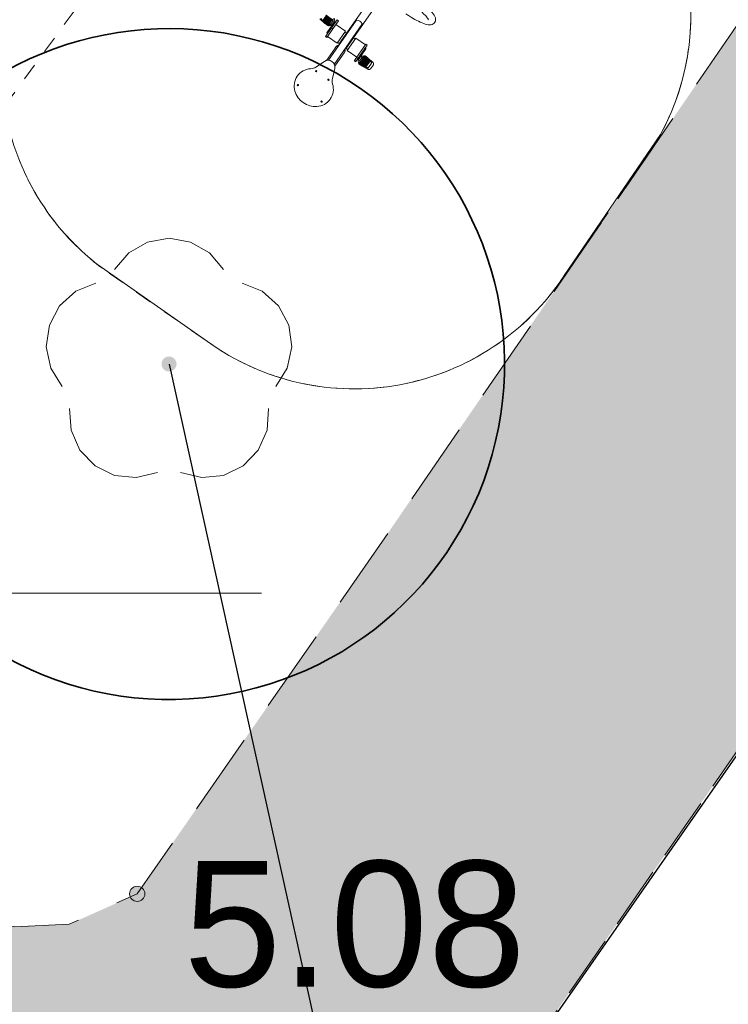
# Model space of a CAD drawing. Extents: x 5477758 to 5478353, y 5918276 to 5918502.
# Tile 28 of 127: x 5477901.06 to 5477905.28, y 5918347.55 to 5918353.42. Entities that reach past the tile are written whole.
import ezdxf
from ezdxf.enums import TextEntityAlignment as Align

# ---------------------------------------------------------------- set-up
doc = ezdxf.new("R2010")
doc.units = 0
doc.header["$LTSCALE"] = 0.25
for name, pattern in [('ACAD_ISO03W100', [30, 12, -18]), ('L_0_06', [2, 1.5, -0.5]), ('PRZER2-1', [3, 2, -1])]:
    doc.linetypes.add(name, pattern=pattern)
doc.layers.get('0').update_dxf_attribs({"linetype": 'CONTINUOUS', "lineweight": 13})
for name, color, linetype, lineweight in [('0_NAWIERZCHNIA UTWARDZONA_CHODNIK', 254, 'CONTINUOUS', 0), ('0_podziały zieleni średniowysokiej i nasadzeń niskich', 7, 'CONTINUOUS', 0), ('0_PROJEKTOWANE ZABAWKI', 7, 'CONTINUOUS', 0), ('GSPRDL', 252, 'CONTINUOUS', 18), ('krzyże', 252, 'CONTINUOUS', 13), ('OT_Rzedna', 252, 'CONTINUOUS', 18), ('pomiar', 252, 'CONTINUOUS', 18), ('wysokosci', 252, 'CONTINUOUS', 18), ('ZZ_korona', 94, 'CONTINUOUS', 35), ('ZZ_numer-inwentaryzacyjny', 5, 'CONTINUOUS', 25)]:
    doc.layers.add(name, color=color, linetype=linetype, lineweight=lineweight)
doc.layers.add('ZZ_PROJ-obrys-rabaty', color=7, linetype='CONTINUOUS')
doc.styles.add('GEO-INFO', font='arial.ttf')

# ---------------------------------------------------------------- blocks, each defined once
blk = doc.blocks.new('OTRN')
at = {"linetype": 'Continuous', "lineweight": 13}
blk.add_hatch(color=0, dxfattribs=at).paths.add_polyline_path([(0, -0.091, 1), (0, 0.091, 1)])
at = {"color": 0, "linetype": 'Continuous', "lineweight": 13}
blk.add_circle((0, 0), 0.0906, dxfattribs=at)
blk = doc.blocks.new('SPDLP')
blk.add_hatch(color=0).paths.add_polyline_path([(0, -0.09), (0.027812, -0.085595), (0.052901, -0.072812), (0.072812, -0.052901), (0.085595, -0.027812), (0.09, 0), (0.085595, 0.027812), (0.072812, 0.052901), (0.052901, 0.072812), (0.027812, 0.085595), (0, 0.09), (-0.027812, 0.085595), (-0.052901, 0.072812), (-0.072812, 0.052901), (-0.085595, 0.027812), (-0.09, 0), (-0.085595, -0.027812), (-0.072812, -0.052901), (-0.052901, -0.072812), (-0.027812, -0.085595)])
at = {"color": 0}
for points in [[(-0.648554, 1.126667), (-0.481106, 1.325358), (-0.255912, 1.454989), (0, 1.5), (0.255912, 1.454989), (0.481106, 1.325358), (0.648554, 1.126667)], [(-1.271938, -0.268652), (-1.40916, -0.048001), (-1.462858, 0.20623), (-1.426585, 0.463525), (-1.304695, 0.693003), (-1.11182, 0.867117), (-0.871109, 0.964971)], [(0.871109, 0.964971), (1.11182, 0.867117), (1.304695, 0.693003), (1.426585, 0.463525), (1.462858, 0.20623), (1.40916, -0.048001), (1.271938, -0.268652)], [(-0.137547, -1.292703), (-0.389802, -1.355024), (-0.648184, -1.327532), (-0.881678, -1.213525), (-1.062258, -1.026689), (-1.168249, -0.78945), (-1.186929, -0.530282)], [(1.186929, -0.530282), (1.168249, -0.78945), (1.062258, -1.026689), (0.881678, -1.213525), (0.648184, -1.327532), (0.389802, -1.355024), (0.137547, -1.292703)]]:
    blk.add_lwpolyline(points, dxfattribs=at)
blk = doc.blocks.new('zw$2AC3')
at = {"linetype": 'ACAD_ISO03W100', "lineweight": 0, "ltscale": 0.1}
blk.add_lwpolyline([(-43.25, -268.35, 0.416285), (107.81, -118.35), (107.81, -58.11, 0.414214), (-42.19, 91.89), (-179.88, 91.89, 0.414214), (-329.88, -58.11), (-329.88, -118.35, 0.41423), (-179.87, -268.35, -0.000014)], format="xyb", close=True, dxfattribs=at)
blk = doc.blocks.new('zw$FF8F')
at = {"lineweight": 0}
for p, q in [((66.85, 19.66), (66.85, -18.15)), ((71.85, -18.15), (71.85, 19.66)), ((67.23, -0.69), (67.23, -29.62)), ((71.47, -0.69), (71.47, -29.62)), ((55.31, -8.34), (50.69, -8.34)), ((55.31, -8.64), (50.69, -8.64)), ((55.31, -8.93), (50.69, -8.93)), ((55.31, -9.23), (50.69, -9.23)), ((55.31, -9.52), (50.69, -9.52)), ((55.31, -9.82), (50.69, -9.82)), ((55.31, -10.11), (50.69, -10.11)), ((55.31, -10.41), (50.69, -10.41)), ((55.31, -10.7), (50.69, -10.7)), ((55.31, -11), (50.69, -11)), ((55.31, -11.29), (50.69, -11.29)), ((55.31, -11.59), (50.69, -11.59)), ((56.91, -8.23), (55.71, -7.04)), ((56.91, -11.31), (55.71, -12.5)), ((55.94, -8.92), (55.94, -11.07)), ((56.92, -8.34), (56.92, -8.25)), ((56.92, -9.3), (56.92, -8.34)), ((56.92, -9.19), (57, -9.05)), ((56.92, -9.3), (56.92, -10.33)), ((56.92, -11.29), (56.92, -10.33)), ((56.92, -10.35), (57, -10.49)), ((57.02, -9.02), (57.5, -9.02)), ((57.02, -9.44), (57.5, -9.44)), ((57.02, -10.19), (57.5, -10.19)), ((57.02, -10.52), (57.5, -10.52)), ((57.07, -16.6), (57.07, -11.2)), ((57.37, -10.9), (57.6, -10.9)), ((57.6, -9.19), (57.52, -9.05)), ((57.6, -10.35), (57.52, -10.49)), ((57.6, -12.66), (57.6, -6.77)), ((58.6, -6.77), (57.6, -6.77)), ((58.6, -6.77), (58.6, -12.66)), ((58.6, -9.46), (65.6, -9.46)), ((65.6, -9.46), (65.6, -18.35)), ((66.85, -10.1), (65.6, -10.1)), ((73.1, -10.1), (71.85, -10.1)), ((73.1, -18.35), (73.1, -9.46)), ((80.1, -9.46), (73.1, -9.46)), ((80.1, -8.9), (80.1, -18.72)), ((81.1, -8.9), (80.1, -8.9)), ((81.1, -18.72), (81.1, -8.9)), ((81.33, -10.9), (81.1, -10.9)), ((81.63, -11.2), (81.63, -16.6)), ((48.8, -12.28), (52.86, -12.77)), ((50.32, -12.18), (49.55, -12.18)), ((52, -12.47), (50.64, -12.31)), ((55.31, -11.88), (50.69, -11.88)), ((55.31, -12.18), (50.69, -12.18)), ((55.39, -12.47), (52, -12.47)), ((52.98, -12.78), (55.01, -12.78)), ((55.01, -12.49), (54.44, -12.49)), ((55.57, -12.31), (55.49, -12.39)), ((55.71, -12.18), (55.57, -12.18)), ((55.72, -12.16), (55.71, -12.18)), ((57.37, -16.9), (57.6, -16.9)), ((57.6, -18.72), (57.6, -12.66)), ((57.6, -12.66), (58.6, -12.66)), ((58.6, -12.66), (58.6, -18.72)), ((81.33, -16.9), (81.1, -16.9)), ((81.1, -17.45), (81.14, -17.38)), ((81.68, -17.35), (81.2, -17.35)), ((81.78, -17.45), (81.74, -17.38)), ((81.78, -16.51), (82.99, -15.31)), ((81.78, -16.51), (81.78, -17.48)), ((81.78, -18.52), (81.78, -17.48)), ((82.76, -18.98), (82.76, -16.81)), ((82.98, -15.69), (83, -15.67)), ((83, -15.67), (83.27, -15.67)), ((83.13, -15.54), (83.21, -15.46)), ((83.31, -15.37), (86.71, -15.37)), ((83.38, -15.67), (89.15, -15.67)), ((83.38, -15.97), (88.04, -15.97)), ((83.38, -16.27), (88.04, -16.27)), ((83.38, -16.56), (88.04, -16.56)), ((83.38, -16.86), (88.04, -16.86)), ((83.38, -17.16), (88.04, -17.16)), ((83.38, -17.46), (88.04, -17.46)), ((85.72, -15.02), (83.7, -15.02)), ((83.7, -15.36), (84.26, -15.36)), ((89.9, -15.52), (85.84, -15.02)), ((86.71, -15.37), (88.06, -15.54)), ((89.15, -15.67), (89.29, -15.69)), ((89.25, -16.34), (89.25, -19.45)), ((90.78, -19.5), (90.78, -16.51)), ((57.6, -18.72), (57.6, -18.9)), ((57.6, -18.72), (58.6, -18.72)), ((57.6, -18.9), (58.6, -18.9)), ((58.6, -18.35), (65.6, -18.35)), ((58.6, -18.9), (58.6, -18.72)), ((66.85, -17.7), (65.6, -17.7)), ((66.34, -20.72), (66.34, -24.64)), ((73.1, -17.7), (71.85, -17.7)), ((72.37, -24.64), (72.37, -20.72)), ((80.1, -18.35), (73.1, -18.35)), ((80.1, -20.92), (80.1, -18.72)), ((81.1, -18.72), (80.1, -18.72)), ((80.1, -21.03), (80.1, -20.92)), ((81.1, -20.92), (80.1, -20.92)), ((80.1, -21.03), (81.1, -21.03)), ((81.1, -18.61), (81.14, -18.68)), ((81.1, -18.72), (81.1, -20.92)), ((81.1, -20.92), (81.1, -21.03)), ((81.68, -17.97), (81.2, -17.97)), ((81.68, -18.65), (81.2, -18.65)), ((81.68, -18.71), (81.2, -18.71)), ((81.78, -18.61), (81.74, -18.68)), ((81.78, -18.52), (81.78, -19.49)), ((81.78, -19.49), (81.78, -19.55)), ((81.78, -19.56), (82.99, -20.76)), ((82.96, -20.14), (89.42, -20.14)), ((83.14, -20.32), (82.96, -20.14)), ((83.38, -17.76), (88.04, -17.76)), ((83.38, -18.05), (88.04, -18.05)), ((83.38, -18.35), (88.04, -18.35)), ((83.38, -18.65), (88.04, -18.65)), ((83.38, -18.95), (88.04, -18.95)), ((83.38, -19.25), (88.04, -19.25)), ((83.38, -19.55), (88.04, -19.55)), ((83.38, -19.84), (88.04, -19.84)), ((85.72, -21.05), (83.7, -21.05)), ((89.9, -20.55), (85.84, -21.04)), ((89.42, -20.14), (87.95, -20.32)), ((90.78, -19.55), (90.78, -19.5)), ((66.34, -24.64), (66.34, -30.37)), ((72.37, -24.64), (72.37, -30.37)), ((65.6, -31.56), (63.35, -37.22)), ((75.35, -37.22), (73.1, -31.56))]:
    blk.add_line(p, q, dxfattribs=at)
at = {"linetype": 'ACAD_ISO03W100', "lineweight": 0, "ltscale": 0.1}
blk.add_lwpolyline([(-117.77, 30.65), (-117.77, -59.02, 0.414214), (32.23, -209.02), (106.47, -209.02, 0.414214), (256.47, -59.02), (256.47, 30.65, 0.414214), (106.47, 180.65), (32.23, 180.65, 0.414214), (-117.77, 30.65)], format="xyb", close=True, dxfattribs=at)
at = {"lineweight": 0}
for centre, radius in [((64.85, -39.22), 0.4), ((64.85, -39.22), 0.35), ((73.85, -39.22), 0.4), ((73.85, -39.22), 0.35), ((60.75, -52.22), 0.4), ((60.75, -52.22), 0.35), ((77.95, -52.22), 0.4), ((77.95, -52.22), 0.35)]:
    blk.add_circle(centre, radius, dxfattribs=at)
for centre, radius, start, end in [((57.37, -11.2), 0.3, 90, 180), ((81.33, -11.2), 0.3, 360, 90), ((52.98, -11.78), 1, 263.11751, 270), ((55.01, -11.78), 1, 270, 314.51025), ((57.37, -16.6), 0.3, 180, 270), ((69.35, -20.72), 12.5, 15.60952, 17.7702), ((81.33, -16.6), 0.3, 270, 360), ((83.7, -16.02), 1, 90, 134.81731), ((85.72, -16.02), 1, 83.04406, 90), ((89.78, -16.51), 1, 360, 83.04406), ((69.35, -20.72), 3.1, 133.14688, 174.44656), ((69.35, -20.72), 3.1, 185.55344, 193.44818), ((69.35, -20.72), 3.01, 134.68035, 180), ((69.35, -20.72), 3.1, 5.55344, 46.85312), ((69.35, -20.72), 3.02, 360, 45.31965), ((69.35, -20.72), 3.1, 346.55182, 354.44656), ((69.35, -20.72), 12.5, 6.06645, 9.23441), ((83.7, -20.05), 1, 225.18269, 270), ((85.72, -20.05), 1, 270, 276.95594), ((89.78, -19.55), 1, 276.95594, 360), ((69.35, -33.05), 4.04, 21.69318, 158.30681), ((67.74, -48.07), 10.39, 127.94693, 232.05307), ((57.44, -34.86), 6.36, 307.94693, 338.30681), ((81.26, -34.86), 6.36, 201.69318, 232.05307), ((70.96, -48.07), 10.39, 307.94693, 52.05307), ((69.35, -46.01), 13.01, 232.05307, 307.94693)]:
    blk.add_arc(centre, radius, start, end, dxfattribs=at)
for centre, major_axis, ratio, start_param, end_param in [((69.35, -0.69), (2.12, 0), 0.466308, 0, 3.141593), ((52.69, -12.28), (-21.44, 0), 0.183343, 4.588716, 4.809551), ((52.69, -12.57), (-21.44, 0), 0.183343, 4.588716, 4.809551), ((52.69, -12.87), (-21.44, 0), 0.183343, 4.588716, 4.809551), ((52.69, -13.16), (-21.44, 0), 0.183343, 4.588716, 4.809551), ((52.69, -13.46), (-21.44, 0), 0.183343, 4.588716, 4.809551), ((52.69, -13.75), (-21.44, 0), 0.183343, 4.588716, 4.809551), ((52.69, -14.05), (-21.44, 0), 0.183343, 4.588716, 4.809551), ((52.69, -14.34), (-21.44, 0), 0.183343, 4.588716, 4.809551), ((52.69, -14.64), (-21.44, 0), 0.183343, 4.588716, 4.809551), ((52.69, -14.93), (-21.44, 0), 0.183343, 4.588716, 4.809551), ((52.69, -15.23), (-21.44, 0), 0.183343, 4.588716, 4.809551), ((52.69, -15.52), (-21.44, 0), 0.183343, 4.588716, 4.809551), ((52.69, -12.4), (21.44, 0), 0.183343, 1.455208, 1.632678), ((52.69, -12.69), (21.44, 0), 0.183343, 1.455208, 1.632678), ((52.69, -12.99), (21.44, 0), 0.183343, 1.455208, 1.632678), ((52.69, -13.28), (21.44, 0), 0.183343, 1.455208, 1.632678), ((52.69, -13.58), (21.44, 0), 0.183343, 1.455208, 1.632678), ((52.69, -13.87), (21.44, 0), 0.183343, 1.455208, 1.632678), ((52.69, -14.17), (21.44, 0), 0.183343, 1.455208, 1.632678), ((52.69, -14.46), (21.44, 0), 0.183343, 1.455208, 1.632678), ((52.69, -14.75), (21.44, 0), 0.183343, 1.455208, 1.632678), ((52.69, -15.05), (21.44, 0), 0.183343, 1.455208, 1.632678), ((52.69, -15.34), (21.44, 0), 0.183343, 1.455208, 1.632678), ((52.69, -15.64), (21.44, 0), 0.183343, 1.455208, 1.632678), ((55.92, -8.75), (-0.998, -0.418), 0.156609, 1.522474, 3.076032), ((55.92, -10.88), (0.998, -0.418), 0.156609, 4.795189, 6.348746), ((55.92, -8.66), (0.998, 0.418), 0.156609, 6.217624, 6.348746), ((55.02, -12.03), (-8.21, 0), 0.022344, 0.819439, 1.012853), ((55.15, -12.04), (-8.21, 0), 0.022344, 0.819439, 1.002139), ((52.69, -15.82), (-21.44, 0), 0.183343, 4.588716, 4.809551), ((56.24, -12.18), (-8.21, 0), 0.022344, 0.819439, 0.924616), ((52.69, -16.11), (-21.44, 0), 0.183343, 4.589836, 4.803885), ((52.69, -15.93), (21.44, 0), 0.183343, 1.455208, 1.632678), ((52.69, -16.23), (21.44, 0), 0.183343, 1.455208, 1.632678), ((57.6, -12.34), (-8.21, 0), 0.022344, 0.819439, 0.859799), ((52.69, -16.41), (-21.44, 0), 0.183343, 4.630982, 4.733456), ((55.01, -12.34), (-0.824, 0), 0.183343, 1.570796, 2.050998), ((55.01, -12.18), (0.917, 0), 0.183343, 4.911088, 5.164022), ((54.74, -12.04), (1.41, 0), 0.129643, 5.130786, 5.463747), ((54.76, -12.03), (1.41, 0), 0.129643, 5.12714, 5.463747), ((55.01, -11.92), (-0.683, 0), 0.983049, 2.16228, 2.356194), ((54.61, -12.18), (1.41, 0), 0.129643, 5.313653, 5.463747), ((82.78, -16.93), (-0.999, 0.416), 0.096114, 4.769598, 6.323156), ((83.95, -15.77), (-1.41, 0), 0.079602, 5.12714, 5.463747), ((83.96, -15.75), (-1.41, 0), 0.079602, 5.130786, 5.463747), ((84.1, -15.62), (-1.41, 0), 0.079602, 5.313653, 5.463747), ((83.7, -15.93), (0.683, 0), 0.993643, 2.16228, 2.356194), ((83.7, -15.62), (-0.917, 0), 0.112574, 4.911088, 5.164022), ((83.7, -15.45), (0.824, 0), 0.112574, 1.570796, 2.050998), ((86.01, -13.55), (21.44, 0), 0.112574, 4.588716, 4.809551), ((86.01, -13.85), (21.44, 0), 0.112574, 4.588716, 4.809551), ((86.01, -14.15), (21.44, 0), 0.112574, 4.588716, 4.809551), ((86.01, -14.45), (21.44, 0), 0.112574, 4.588716, 4.809551), ((86.01, -14.74), (21.44, 0), 0.112574, 4.588716, 4.809551), ((86.01, -15.04), (21.44, 0), 0.112574, 4.588716, 4.809551), ((86.01, -13.25), (21.44, 0), 0.112574, 4.589836, 4.803885), ((86.01, -13.14), (-21.44, 0), 0.112574, 1.455208, 1.632678), ((86.01, -13.43), (-21.44, 0), 0.112574, 1.455208, 1.632678), ((86.01, -13.73), (-21.44, 0), 0.112574, 1.455208, 1.632678), ((86.01, -14.03), (-21.44, 0), 0.112574, 1.455208, 1.632678), ((86.01, -14.33), (-21.44, 0), 0.112574, 1.455208, 1.632678), ((86.01, -14.63), (-21.44, 0), 0.112574, 1.455208, 1.632678), ((86.01, -14.92), (-21.44, 0), 0.112574, 1.455208, 1.632678), ((86.01, -15.22), (-21.44, 0), 0.112574, 1.455208, 1.632678), ((86.01, -12.96), (21.44, 0), 0.112574, 4.630982, 4.733456), ((81.11, -15.45), (8.21, 0), 0.013719, 0.819439, 0.859799), ((82.46, -15.62), (8.21, 0), 0.013719, 0.819439, 0.924616), ((83.55, -15.75), (8.21, 0), 0.013719, 0.819439, 1.002139), ((83.68, -15.77), (8.21, 0), 0.013719, 0.819439, 1.012853), ((67.35, -18.15), (-0.5, 0), 0.906308, 0, 0.481202), ((71.35, -18.15), (0.5, 0), 0.906308, 5.801983, 6.283185), ((82.78, -19.08), (0.999, 0.416), 0.096114, 1.548065, 3.101622), ((82.78, -19.14), (-0.999, -0.416), 0.096114, 6.243215, 6.323156), ((83.93, -20.22), (-1.41, 0), 0.079602, 5.123463, 5.463747), ((84.11, -20.4), (-1.41, 0), 0.079602, 5.338455, 5.463747), ((83.7, -20.4), (-0.91, 0), 0.112574, 4.888751, 5.185047), ((86.01, -15.34), (21.44, 0), 0.112574, 4.588716, 4.809551), ((86.01, -15.64), (21.44, 0), 0.112574, 4.588716, 4.809551), ((86.01, -15.94), (21.44, 0), 0.112574, 4.588716, 4.809551), ((86.01, -16.23), (21.44, 0), 0.112574, 4.588716, 4.809551), ((86.01, -16.53), (21.44, 0), 0.112574, 4.588716, 4.809551), ((86.01, -16.83), (21.44, 0), 0.112574, 4.588716, 4.809551), ((86.01, -17.13), (21.44, 0), 0.112574, 4.588716, 4.809551), ((86.01, -17.43), (21.44, 0), 0.112574, 4.588716, 4.809551), ((86.01, -17.73), (21.44, 0), 0.112574, 4.588716, 4.809551), ((86.01, -15.52), (-21.44, 0), 0.112574, 1.455208, 1.632678), ((86.01, -15.82), (-21.44, 0), 0.112574, 1.455208, 1.632678), ((86.01, -16.12), (-21.44, 0), 0.112574, 1.455208, 1.632678), ((86.01, -16.41), (-21.44, 0), 0.112574, 1.455208, 1.632678), ((86.01, -16.71), (-21.44, 0), 0.112574, 1.455208, 1.632678), ((86.01, -17.01), (-21.44, 0), 0.112574, 1.455208, 1.632678), ((86.01, -17.31), (-21.44, 0), 0.112574, 1.455208, 1.632678), ((86.01, -17.61), (-21.44, 0), 0.112574, 1.455208, 1.632678), ((86.01, -17.91), (-21.44, 0), 0.112574, 1.455208, 1.632678), ((82.35, -20.4), (8.21, 0), 0.013719, 0.819439, 0.91734), ((83.82, -20.22), (8.21, 0), 0.013719, 0.819439, 1.023754)]:
    blk.add_ellipse(centre, major_axis=major_axis, ratio=ratio, start_param=start_param, end_param=end_param, dxfattribs=at)
for points, knots in [([(89.35, 30.65), (91.05, 30.65), (92.75, 30.58), (96, 30.33), (97.55, 30.15), (100.38, 29.65), (101.65, 29.34), (103.99, 28.51), (105.03, 28.08), (106.03, 26.73), (106.19, 26.45), (106.47, 25.66), (106.52, 25.11), (106.33, 24.14), (106.13, 23.74), (105.58, 22.94), (105.19, 22.61), (103.84, 21.7), (102.74, 21.3), (100.08, 20.58), (98.55, 20.3), (95.33, 19.9), (93.66, 19.77), (91.09, 19.67), (90.22, 19.66), (89.35, 19.66)], [0, 0, 0, 0, 0.329635, 0.329635, 0.661928, 0.661928, 1.006624, 1.006624, 1.405511, 1.405511, 1.491653, 1.491653, 1.6138, 1.6138, 1.726775, 1.726775, 1.891321, 1.891321, 2.268745, 2.268745, 2.636707, 2.636707, 2.973549, 2.973549, 3.141593, 3.141593, 3.141593, 3.141593]), ([(89.35, 26.41), (90.85, 26.41), (92.36, 26.35), (95.19, 26.15), (96.53, 26), (98.86, 25.62), (99.87, 25.4), (101.38, 24.96), (101.93, 24.73), (102.4, 24.47), (102.45, 24.42), (102.49, 24.39)], [0, 0, 0, 0, 0.310318, 0.310318, 0.618359, 0.618359, 0.91704, 0.91704, 1.188144, 1.188144, 1.339821, 1.339821, 1.339821, 1.339821]), ([(50.67, -12.18), (50.63, -12.17), (50.58, -12.16), (50.31, -12.09), (50.05, -12), (49.77, -11.87), (49.68, -11.82), (49.58, -11.75), (49.54, -11.72), (49.5, -11.67), (49.48, -11.65), (49.46, -11.59), (49.45, -11.57), (49.45, -11.54)], [-1.386628, -1.386628, -1.386628, -1.386628, -1.241073, -1.241073, -0.542829, -0.542829, -0.281656, -0.281656, -0.167106, -0.167106, -0.083553, -0.083553, 0, 0, 0, 0]), ([(50.61, -11.32), (50.72, -11.28), (50.83, -11.25), (51.09, -11.19), (51.23, -11.16), (51.37, -11.13)], [4.4815107, 4.4815107, 4.4815107, 4.4815107, 4.802963, 4.802963, 5.2070009, 5.2070009, 5.2070009, 5.2070009]), ([(50.61, -11.61), (50.72, -11.58), (50.83, -11.55), (51.09, -11.48), (51.23, -11.45), (51.37, -11.42)], [4.4815107, 4.4815107, 4.4815107, 4.4815107, 4.802963, 4.802963, 5.2070009, 5.2070009, 5.2070009, 5.2070009]), ([(50.61, -11.91), (50.72, -11.87), (50.83, -11.84), (51.09, -11.78), (51.23, -11.75), (51.37, -11.72)], [4.4815107, 4.4815107, 4.4815107, 4.4815107, 4.802963, 4.802963, 5.2070009, 5.2070009, 5.2070009, 5.2070009]), ([(55.17, -8.49), (55.2, -8.51), (55.23, -8.53), (55.27, -8.58), (55.28, -8.6), (55.3, -8.62)], [0.985559, 0.985559, 0.985559, 0.985559, 1.0934883, 1.0934883, 1.1635673, 1.1635673, 1.1635673, 1.1635673]), ([(55.17, -8.79), (55.2, -8.81), (55.23, -8.83), (55.27, -8.87), (55.28, -8.89), (55.3, -8.91)], [0.985559, 0.985559, 0.985559, 0.985559, 1.0934883, 1.0934883, 1.1635673, 1.1635673, 1.1635673, 1.1635673]), ([(55.17, -9.08), (55.2, -9.1), (55.23, -9.12), (55.27, -9.17), (55.28, -9.19), (55.3, -9.21)], [0.985559, 0.985559, 0.985559, 0.985559, 1.0934883, 1.0934883, 1.1635673, 1.1635673, 1.1635673, 1.1635673]), ([(55.17, -9.38), (55.2, -9.4), (55.23, -9.42), (55.27, -9.46), (55.28, -9.48), (55.3, -9.5)], [0.985559, 0.985559, 0.985559, 0.985559, 1.0934883, 1.0934883, 1.1635673, 1.1635673, 1.1635673, 1.1635673]), ([(55.17, -9.67), (55.2, -9.69), (55.23, -9.71), (55.27, -9.76), (55.28, -9.78), (55.3, -9.8)], [0.985559, 0.985559, 0.985559, 0.985559, 1.0934883, 1.0934883, 1.1635673, 1.1635673, 1.1635673, 1.1635673]), ([(55.17, -9.97), (55.2, -9.99), (55.23, -10.01), (55.27, -10.05), (55.28, -10.07), (55.3, -10.09)], [0.985559, 0.985559, 0.985559, 0.985559, 1.0934883, 1.0934883, 1.1635673, 1.1635673, 1.1635673, 1.1635673]), ([(55.17, -10.26), (55.2, -10.28), (55.23, -10.3), (55.27, -10.35), (55.28, -10.37), (55.3, -10.39)], [0.985559, 0.985559, 0.985559, 0.985559, 1.0934883, 1.0934883, 1.1635673, 1.1635673, 1.1635673, 1.1635673]), ([(55.17, -10.56), (55.2, -10.58), (55.23, -10.6), (55.27, -10.64), (55.28, -10.66), (55.3, -10.68)], [0.985559, 0.985559, 0.985559, 0.985559, 1.0934883, 1.0934883, 1.1635673, 1.1635673, 1.1635673, 1.1635673]), ([(55.17, -10.85), (55.2, -10.87), (55.23, -10.89), (55.27, -10.94), (55.28, -10.96), (55.3, -10.98)], [0.985559, 0.985559, 0.985559, 0.985559, 1.0934883, 1.0934883, 1.1635673, 1.1635673, 1.1635673, 1.1635673]), ([(55.17, -11.15), (55.2, -11.17), (55.23, -11.19), (55.27, -11.23), (55.28, -11.25), (55.3, -11.27)], [0.985559, 0.985559, 0.985559, 0.985559, 1.0934883, 1.0934883, 1.1635673, 1.1635673, 1.1635673, 1.1635673]), ([(55.17, -11.44), (55.2, -11.46), (55.23, -11.48), (55.27, -11.53), (55.28, -11.55), (55.3, -11.56)], [0.985559, 0.985559, 0.985559, 0.985559, 1.0934883, 1.0934883, 1.1635673, 1.1635673, 1.1635673, 1.1635673]), ([(55.17, -11.74), (55.2, -11.76), (55.23, -11.78), (55.27, -11.82), (55.28, -11.84), (55.3, -11.86)], [0.985559, 0.985559, 0.985559, 0.985559, 1.0934883, 1.0934883, 1.1635673, 1.1635673, 1.1635673, 1.1635673]), ([(55.94, -11.07), (55.93, -11.13), (55.91, -11.2), (55.88, -11.29), (55.87, -11.32), (55.83, -11.41), (55.79, -11.48), (55.7, -11.65), (55.61, -11.79), (55.47, -11.99), (55.4, -12.1), (55.33, -12.2)], [4.43884, 4.43884, 4.43884, 4.43884, 4.61923, 4.61923, 4.721507, 4.721507, 4.911769, 4.911769, 5.330556, 5.330556, 5.678198, 5.678198, 5.678198, 5.678198]), ([(55.34, -7.79), (55.41, -7.89), (55.48, -7.99), (55.61, -8.19), (55.7, -8.34), (55.79, -8.51), (55.83, -8.58), (55.87, -8.67), (55.88, -8.71), (55.91, -8.8), (55.93, -8.86), (55.94, -8.92)], [1.782741, 1.782741, 1.782741, 1.782741, 2.111714, 2.111714, 2.530502, 2.530502, 2.720763, 2.720763, 2.82304, 2.82304, 3.003431, 3.003431, 3.003431, 3.003431]), ([(50.67, -12.18), (50.76, -12.16), (50.85, -12.13), (51.09, -12.07), (51.23, -12.04), (51.37, -12.01)], [4.5400636, 4.5400636, 4.5400636, 4.5400636, 4.802963, 4.802963, 5.2070009, 5.2070009, 5.2070009, 5.2070009]), ([(52.9, -12.56), (52.83, -12.55), (52.76, -12.55), (52.55, -12.52), (52.4, -12.5), (52.24, -12.48)], [-3.5193042, -3.5193042, -3.5193042, -3.5193042, -3.3136142, -3.3136142, -2.8736744, -2.8736744, -2.8736744, -2.8736744]), ([(52.98, -12.57), (52.98, -12.57), (52.98, -12.57), (52.95, -12.57), (52.93, -12.56), (52.9, -12.56)], [2.9537462, 2.9537462, 2.9537462, 2.9537462, 2.96349796, 2.96349796, 3.0317804, 3.0317804, 3.0317804, 3.0317804]), ([(54.44, -12.49), (54.22, -12.51), (54, -12.53), (53.51, -12.55), (53.24, -12.56), (52.98, -12.57)], [8.088901, 8.088901, 8.088901, 8.088901, 8.698703, 8.698703, 9.437609, 9.437609, 9.437609, 9.437609]), ([(55.17, -12.03), (55.2, -12.05), (55.23, -12.07), (55.27, -12.12), (55.28, -12.14), (55.3, -12.15)], [0.985559, 0.985559, 0.985559, 0.985559, 1.0934883, 1.0934883, 1.1635673, 1.1635673, 1.1635673, 1.1635673]), ([(55.3, -12.23), (55.28, -12.25), (55.27, -12.27), (55.23, -12.31), (55.21, -12.32), (55.19, -12.34)], [1.7689903, 1.7689903, 1.7689903, 1.7689903, 1.8390693, 1.8390693, 1.9214603, 1.9214603, 1.9214603, 1.9214603]), ([(82.76, -16.81), (82.77, -16.74), (82.79, -16.68), (82.82, -16.59), (82.84, -16.55), (82.87, -16.46), (82.91, -16.4), (83, -16.22), (83.09, -16.08), (83.23, -15.87), (83.3, -15.77), (83.38, -15.67)], [4.43884, 4.43884, 4.43884, 4.43884, 4.61923, 4.61923, 4.721507, 4.721507, 4.911769, 4.911769, 5.330556, 5.330556, 5.678198, 5.678198, 5.678198, 5.678198]), ([(83.4, -15.63), (83.42, -15.61), (83.43, -15.59), (83.47, -15.55), (83.49, -15.53), (83.51, -15.52)], [1.7689903, 1.7689903, 1.7689903, 1.7689903, 1.8390693, 1.8390693, 1.9214603, 1.9214603, 1.9214603, 1.9214603]), ([(83.54, -15.83), (83.51, -15.81), (83.48, -15.79), (83.43, -15.74), (83.42, -15.73), (83.4, -15.71)], [0.985559, 0.985559, 0.985559, 0.985559, 1.0934883, 1.0934883, 1.1635673, 1.1635673, 1.1635673, 1.1635673]), ([(83.54, -16.13), (83.51, -16.11), (83.48, -16.09), (83.43, -16.04), (83.42, -16.02), (83.4, -16)], [0.985559, 0.985559, 0.985559, 0.985559, 1.0934883, 1.0934883, 1.1635673, 1.1635673, 1.1635673, 1.1635673]), ([(83.54, -16.43), (83.51, -16.41), (83.48, -16.38), (83.43, -16.34), (83.42, -16.32), (83.4, -16.3)], [0.985559, 0.985559, 0.985559, 0.985559, 1.0934883, 1.0934883, 1.1635673, 1.1635673, 1.1635673, 1.1635673]), ([(83.54, -16.73), (83.51, -16.71), (83.48, -16.68), (83.43, -16.64), (83.42, -16.62), (83.4, -16.6)], [0.985559, 0.985559, 0.985559, 0.985559, 1.0934883, 1.0934883, 1.1635673, 1.1635673, 1.1635673, 1.1635673]), ([(83.54, -17.02), (83.51, -17), (83.48, -16.98), (83.43, -16.94), (83.42, -16.92), (83.4, -16.9)], [0.985559, 0.985559, 0.985559, 0.985559, 1.0934883, 1.0934883, 1.1635673, 1.1635673, 1.1635673, 1.1635673]), ([(83.54, -17.32), (83.51, -17.3), (83.48, -17.28), (83.43, -17.23), (83.42, -17.22), (83.4, -17.2)], [0.985559, 0.985559, 0.985559, 0.985559, 1.0934883, 1.0934883, 1.1635673, 1.1635673, 1.1635673, 1.1635673]), ([(83.54, -17.62), (83.51, -17.6), (83.48, -17.58), (83.43, -17.53), (83.42, -17.51), (83.4, -17.49)], [0.985559, 0.985559, 0.985559, 0.985559, 1.0934883, 1.0934883, 1.1635673, 1.1635673, 1.1635673, 1.1635673]), ([(84.26, -15.36), (84.48, -15.34), (84.7, -15.32), (85.19, -15.29), (85.46, -15.28), (85.72, -15.28)], [8.088901, 8.088901, 8.088901, 8.088901, 8.698703, 8.698703, 9.437609, 9.437609, 9.437609, 9.437609]), ([(85.72, -15.28), (85.72, -15.28), (85.73, -15.28), (85.75, -15.28), (85.78, -15.28), (85.8, -15.28)], [2.9537462, 2.9537462, 2.9537462, 2.9537462, 2.96349796, 2.96349796, 3.0317804, 3.0317804, 3.0317804, 3.0317804]), ([(85.8, -15.28), (85.87, -15.29), (85.94, -15.3), (86.15, -15.33), (86.31, -15.35), (86.46, -15.37)], [-3.5193042, -3.5193042, -3.5193042, -3.5193042, -3.3136142, -3.3136142, -2.8736744, -2.8736744, -2.8736744, -2.8736744]), ([(88.03, -15.67), (87.94, -15.7), (87.85, -15.72), (87.62, -15.78), (87.48, -15.81), (87.33, -15.84)], [4.5400636, 4.5400636, 4.5400636, 4.5400636, 4.802963, 4.802963, 5.2070009, 5.2070009, 5.2070009, 5.2070009]), ([(88.09, -15.95), (87.98, -15.99), (87.87, -16.02), (87.62, -16.08), (87.48, -16.11), (87.33, -16.14)], [4.4815107, 4.4815107, 4.4815107, 4.4815107, 4.802963, 4.802963, 5.2070009, 5.2070009, 5.2070009, 5.2070009]), ([(88.09, -16.25), (87.98, -16.28), (87.87, -16.31), (87.62, -16.38), (87.48, -16.41), (87.33, -16.44)], [4.4815107, 4.4815107, 4.4815107, 4.4815107, 4.802963, 4.802963, 5.2070009, 5.2070009, 5.2070009, 5.2070009]), ([(88.09, -16.55), (87.98, -16.58), (87.87, -16.61), (87.62, -16.67), (87.48, -16.71), (87.33, -16.74)], [4.4815107, 4.4815107, 4.4815107, 4.4815107, 4.802963, 4.802963, 5.2070009, 5.2070009, 5.2070009, 5.2070009]), ([(88.09, -16.85), (87.98, -16.88), (87.87, -16.91), (87.62, -16.97), (87.48, -17.01), (87.33, -17.03)], [4.4815107, 4.4815107, 4.4815107, 4.4815107, 4.802963, 4.802963, 5.2070009, 5.2070009, 5.2070009, 5.2070009]), ([(88.09, -17.15), (87.98, -17.18), (87.87, -17.21), (87.62, -17.27), (87.48, -17.3), (87.33, -17.33)], [4.4815107, 4.4815107, 4.4815107, 4.4815107, 4.802963, 4.802963, 5.2070009, 5.2070009, 5.2070009, 5.2070009]), ([(88.09, -17.44), (87.98, -17.48), (87.87, -17.51), (87.62, -17.57), (87.48, -17.6), (87.33, -17.63)], [4.4815107, 4.4815107, 4.4815107, 4.4815107, 4.802963, 4.802963, 5.2070009, 5.2070009, 5.2070009, 5.2070009]), ([(88.03, -15.67), (88.08, -15.69), (88.12, -15.7), (88.39, -15.77), (88.65, -15.86), (88.94, -16), (89.03, -16.05), (89.12, -16.12), (89.16, -16.15), (89.2, -16.2), (89.22, -16.23), (89.25, -16.28), (89.25, -16.31), (89.25, -16.34)], [-1.386628, -1.386628, -1.386628, -1.386628, -1.241073, -1.241073, -0.542829, -0.542829, -0.281656, -0.281656, -0.167106, -0.167106, -0.083553, -0.083553, 0, 0, 0, 0]), ([(66.91, -18.36), (66.93, -18.37), (66.96, -18.36), (67.04, -18.34), (67.09, -18.33), (67.18, -18.29), (67.2, -18.28), (67.23, -18.27)], [0.4241092, 0.4241092, 0.4241092, 0.4241092, 0.7464814, 0.7464814, 1.1197221, 1.1197221, 1.2842785, 1.2842785, 1.2842785, 1.2842785]), ([(71.47, -18.27), (71.5, -18.28), (71.53, -18.29), (71.61, -18.33), (71.66, -18.34), (71.74, -18.36), (71.77, -18.37), (71.79, -18.36)], [1.1136635, 1.1136635, 1.1136635, 1.1136635, 1.2782199, 1.2782199, 1.6514606, 1.6514606, 1.9738329, 1.9738329, 1.9738329, 1.9738329]), ([(83.36, -20.12), (83.29, -20.02), (83.23, -19.92), (83.09, -19.71), (83, -19.57), (82.91, -19.39), (82.87, -19.32), (82.84, -19.23), (82.82, -19.2), (82.79, -19.11), (82.77, -19.04), (82.76, -18.98)], [1.782741, 1.782741, 1.782741, 1.782741, 2.111714, 2.111714, 2.530502, 2.530502, 2.720763, 2.720763, 2.82304, 2.82304, 3.003431, 3.003431, 3.003431, 3.003431]), ([(83.54, -17.92), (83.51, -17.9), (83.48, -17.87), (83.43, -17.83), (83.42, -17.81), (83.4, -17.79)], [0.985559, 0.985559, 0.985559, 0.985559, 1.0934883, 1.0934883, 1.1635673, 1.1635673, 1.1635673, 1.1635673]), ([(83.54, -18.22), (83.51, -18.2), (83.48, -18.17), (83.43, -18.13), (83.42, -18.11), (83.4, -18.09)], [0.985559, 0.985559, 0.985559, 0.985559, 1.0934883, 1.0934883, 1.1635673, 1.1635673, 1.1635673, 1.1635673]), ([(83.54, -18.51), (83.51, -18.49), (83.48, -18.47), (83.43, -18.43), (83.42, -18.41), (83.4, -18.39)], [0.985559, 0.985559, 0.985559, 0.985559, 1.0934883, 1.0934883, 1.1635673, 1.1635673, 1.1635673, 1.1635673]), ([(83.54, -18.81), (83.51, -18.79), (83.48, -18.77), (83.43, -18.73), (83.42, -18.71), (83.4, -18.69)], [0.985559, 0.985559, 0.985559, 0.985559, 1.0934883, 1.0934883, 1.1635673, 1.1635673, 1.1635673, 1.1635673]), ([(83.54, -19.11), (83.51, -19.09), (83.48, -19.07), (83.43, -19.02), (83.42, -19.01), (83.4, -18.99)], [0.985559, 0.985559, 0.985559, 0.985559, 1.0934883, 1.0934883, 1.1635673, 1.1635673, 1.1635673, 1.1635673]), ([(83.54, -19.41), (83.51, -19.39), (83.48, -19.37), (83.43, -19.32), (83.42, -19.3), (83.4, -19.28)], [0.985559, 0.985559, 0.985559, 0.985559, 1.0934883, 1.0934883, 1.1635673, 1.1635673, 1.1635673, 1.1635673]), ([(83.54, -19.71), (83.51, -19.69), (83.48, -19.66), (83.43, -19.62), (83.42, -19.6), (83.4, -19.58)], [0.985559, 0.985559, 0.985559, 0.985559, 1.0934883, 1.0934883, 1.1635673, 1.1635673, 1.1635673, 1.1635673]), ([(83.54, -20), (83.51, -19.98), (83.48, -19.96), (83.43, -19.92), (83.42, -19.9), (83.4, -19.88)], [0.985559, 0.985559, 0.985559, 0.985559, 1.0934883, 1.0934883, 1.1635673, 1.1635673, 1.1635673, 1.1635673]), ([(83.7, -20.37), (83.68, -20.37), (83.67, -20.36), (83.62, -20.35), (83.58, -20.33), (83.55, -20.31), (83.54, -20.31), (83.54, -20.3)], [0.8206416, 0.8206416, 0.8206416, 0.8206416, 0.8511821, 0.8511821, 0.9692248, 0.9692248, 0.985559, 0.985559, 0.985559, 0.985559]), ([(85.72, -20.56), (85.46, -20.55), (85.19, -20.54), (84.55, -20.5), (84.18, -20.46), (83.8, -20.39), (83.75, -20.38), (83.7, -20.37)], [3.520828, 3.520828, 3.520828, 3.520828, 4.259734, 4.259734, 5.279858, 5.279858, 5.429285, 5.429285, 5.429285, 5.429285]), ([(85.8, -20.55), (85.78, -20.56), (85.75, -20.56), (85.73, -20.56), (85.72, -20.56), (85.72, -20.56)], [0.91955021, 0.91955021, 0.91955021, 0.91955021, 0.98783265, 0.98783265, 0.99758441, 0.99758441, 0.99758441, 0.99758441]), ([(87.33, -20.31), (87.26, -20.33), (87.18, -20.35), (86.73, -20.43), (86.35, -20.49), (85.94, -20.54), (85.87, -20.55), (85.8, -20.55)], [2.058272, 2.058272, 2.058272, 2.058272, 2.277243, 2.277243, 3.313514, 3.313514, 3.519204, 3.519204, 3.519204, 3.519204]), ([(88.09, -17.74), (87.98, -17.77), (87.87, -17.8), (87.62, -17.87), (87.48, -17.9), (87.33, -17.93)], [4.4815107, 4.4815107, 4.4815107, 4.4815107, 4.802963, 4.802963, 5.2070009, 5.2070009, 5.2070009, 5.2070009]), ([(88.09, -18.04), (87.98, -18.07), (87.87, -18.1), (87.62, -18.17), (87.48, -18.2), (87.33, -18.23)], [4.4815107, 4.4815107, 4.4815107, 4.4815107, 4.802963, 4.802963, 5.2070009, 5.2070009, 5.2070009, 5.2070009]), ([(88.09, -18.34), (87.98, -18.37), (87.87, -18.4), (87.62, -18.46), (87.48, -18.5), (87.33, -18.53)], [4.4815107, 4.4815107, 4.4815107, 4.4815107, 4.802963, 4.802963, 5.2070009, 5.2070009, 5.2070009, 5.2070009]), ([(88.09, -18.64), (87.98, -18.67), (87.87, -18.7), (87.62, -18.76), (87.48, -18.79), (87.33, -18.82)], [4.4815107, 4.4815107, 4.4815107, 4.4815107, 4.802963, 4.802963, 5.2070009, 5.2070009, 5.2070009, 5.2070009]), ([(88.09, -18.93), (87.98, -18.97), (87.87, -19), (87.62, -19.06), (87.48, -19.09), (87.33, -19.12)], [4.4815107, 4.4815107, 4.4815107, 4.4815107, 4.802963, 4.802963, 5.2070009, 5.2070009, 5.2070009, 5.2070009]), ([(88.09, -19.23), (87.98, -19.26), (87.87, -19.29), (87.62, -19.36), (87.48, -19.39), (87.33, -19.42)], [4.4815107, 4.4815107, 4.4815107, 4.4815107, 4.802963, 4.802963, 5.2070009, 5.2070009, 5.2070009, 5.2070009]), ([(88.09, -19.53), (87.98, -19.56), (87.87, -19.59), (87.62, -19.66), (87.48, -19.69), (87.33, -19.72)], [4.4815107, 4.4815107, 4.4815107, 4.4815107, 4.802963, 4.802963, 5.2070009, 5.2070009, 5.2070009, 5.2070009]), ([(88.09, -19.83), (87.98, -19.86), (87.87, -19.89), (87.62, -19.95), (87.48, -19.99), (87.33, -20.02)], [4.4815107, 4.4815107, 4.4815107, 4.4815107, 4.802963, 4.802963, 5.2070009, 5.2070009, 5.2070009, 5.2070009]), ([(89.25, -19.45), (89.25, -19.48), (89.25, -19.5), (89.22, -19.56), (89.2, -19.58), (89.16, -19.63), (89.13, -19.66), (89.03, -19.74), (88.94, -19.79), (88.66, -19.94), (88.39, -20.03), (88.14, -20.11), (88.12, -20.12), (88.09, -20.13)], [0, 0, 0, 0, 0.082091, 0.082091, 0.164183, 0.164183, 0.275765, 0.275765, 0.538451, 0.538451, 1.240973, 1.240973, 1.325637, 1.325637, 1.325637, 1.325637])]:
    blk.add_open_spline(points, degree=3, knots=knots, dxfattribs=at)
for points in [[(55.3, -8.32), (55.31, -8.34), (55.33, -8.36), (55.34, -8.38)], [(55.3, -8.62), (55.31, -8.63), (55.33, -8.65), (55.34, -8.67)], [(55.3, -8.91), (55.31, -8.93), (55.33, -8.95), (55.34, -8.97)], [(55.3, -9.21), (55.31, -9.22), (55.33, -9.24), (55.34, -9.26)], [(55.3, -9.5), (55.31, -9.52), (55.33, -9.54), (55.34, -9.56)], [(55.3, -9.8), (55.31, -9.81), (55.33, -9.83), (55.34, -9.85)], [(55.3, -10.09), (55.31, -10.11), (55.33, -10.13), (55.34, -10.15)], [(55.3, -10.39), (55.31, -10.4), (55.33, -10.42), (55.34, -10.44)], [(55.3, -10.68), (55.31, -10.7), (55.33, -10.72), (55.34, -10.74)], [(55.3, -10.98), (55.31, -10.99), (55.33, -11.01), (55.34, -11.03)], [(55.3, -11.27), (55.31, -11.29), (55.33, -11.31), (55.34, -11.33)], [(55.3, -11.56), (55.31, -11.58), (55.33, -11.6), (55.34, -11.62)], [(51.3, -12.32), (51.11, -12.28), (50.92, -12.24), (50.74, -12.2)], [(51.3, -12.32), (51.32, -12.32), (51.35, -12.31), (51.37, -12.31)], [(55.17, -12.33), (55.17, -12.33), (55.18, -12.33), (55.19, -12.34)], [(55.3, -11.86), (55.31, -11.88), (55.33, -11.9), (55.34, -11.92)], [(55.3, -12.15), (55.31, -12.17), (55.32, -12.18), (55.33, -12.2)], [(55.31, -12.21), (55.31, -12.22), (55.3, -12.23), (55.3, -12.23)], [(83.4, -16), (83.39, -15.99), (83.38, -15.97), (83.36, -15.95)], [(83.4, -16.3), (83.39, -16.28), (83.38, -16.26), (83.36, -16.25)], [(83.4, -16.6), (83.39, -16.58), (83.38, -16.56), (83.36, -16.54)], [(83.4, -16.9), (83.39, -16.88), (83.38, -16.86), (83.36, -16.84)], [(83.4, -17.2), (83.39, -17.18), (83.38, -17.16), (83.36, -17.14)], [(83.4, -17.49), (83.39, -17.48), (83.38, -17.46), (83.36, -17.44)], [(83.4, -15.71), (83.4, -15.69), (83.39, -15.68), (83.38, -15.67)], [(83.39, -15.65), (83.39, -15.64), (83.4, -15.63), (83.4, -15.63)], [(83.54, -15.53), (83.53, -15.53), (83.52, -15.52), (83.51, -15.52)], [(87.4, -15.53), (87.38, -15.53), (87.36, -15.54), (87.33, -15.54)], [(87.4, -15.53), (87.6, -15.57), (87.79, -15.61), (87.97, -15.66)], [(83.4, -17.79), (83.39, -17.77), (83.38, -17.75), (83.36, -17.74)], [(83.4, -18.09), (83.39, -18.07), (83.38, -18.05), (83.36, -18.03)], [(83.4, -18.39), (83.39, -18.37), (83.38, -18.35), (83.36, -18.33)], [(83.4, -18.69), (83.39, -18.67), (83.38, -18.65), (83.36, -18.63)], [(83.4, -18.99), (83.39, -18.97), (83.38, -18.95), (83.36, -18.93)], [(83.4, -19.28), (83.39, -19.26), (83.38, -19.25), (83.36, -19.23)], [(83.4, -19.58), (83.39, -19.56), (83.38, -19.54), (83.36, -19.52)], [(83.4, -19.88), (83.39, -19.86), (83.38, -19.84), (83.36, -19.82)]]:
    blk.add_open_spline(points, degree=3, dxfattribs=at)
for points, weights in [([(57.02, -9.02), (56.91, -9.23), (57.02, -9.44)], [1, 1.15470053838, 1]), ([(57.02, -9.44), (56.91, -9.82), (57.02, -10.19)], [1, 1.15470053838, 1]), ([(57.02, -10.19), (56.91, -10.35), (57.02, -10.52)], [1, 1.15470053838, 1]), ([(57, -9.05), (57.01, -9.03), (57.02, -9.02)], [1.01992850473, 1.01070502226, 1]), ([(57.5, -9.02), (57.51, -9.03), (57.52, -9.05)], [1, 1.01070502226, 1.01992850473]), ([(57.5, -9.44), (57.61, -9.23), (57.5, -9.02)], [1, 1.15470053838, 1]), ([(57.5, -10.19), (57.61, -9.82), (57.5, -9.44)], [1, 1.15470053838, 1]), ([(57.5, -10.52), (57.61, -10.35), (57.5, -10.19)], [1, 1.15470053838, 1]), ([(81.2, -17.35), (81.09, -17.66), (81.2, -17.97)], [1, 1.15470053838, 1]), ([(81.14, -17.38), (81.15, -17.37), (81.2, -17.35)], [1.07536468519, 1.06495730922, 1]), ([(81.68, -17.35), (81.73, -17.37), (81.74, -17.38)], [1, 1.06495730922, 1.07536468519]), ([(81.68, -17.97), (81.79, -17.66), (81.68, -17.35)], [1, 1.15470053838, 1]), ([(81.2, -17.97), (81.09, -18.31), (81.2, -18.65)], [1, 1.15470053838, 1]), ([(81.2, -18.65), (81.09, -18.68), (81.2, -18.71)], [1, 1.15470053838, 1]), ([(81.68, -18.65), (81.79, -18.31), (81.68, -17.97)], [1, 1.15470053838, 1]), ([(81.68, -18.71), (81.79, -18.68), (81.68, -18.65)], [1, 1.15470053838, 1])]:
    blk.add_rational_spline(points, weights, degree=2, dxfattribs=at)

msp = doc.modelspace()

# ---------------------------------------------------------------- hatches: boundary and pattern name
at = {"layer": '0_NAWIERZCHNIA UTWARDZONA_CHODNIK', "transparency": 33554636}
msp.add_hatch(color=256, dxfattribs=at).paths.add_polyline_path([(5477908.4664, 5918357.9533), (5477910.4803, 5918356.5345), (5477909.8623, 5918355.5834), (5477905.9882, 5918350.0012), (5477901.1911, 5918343.0915), (5477908.476, 5918338.1728), (5477917.7496, 5918331.9113), (5477921.1634, 5918329.6063), (5477926.6901, 5918325.8747), (5477929.3619, 5918324.0708), (5477927.905, 5918321.6918), (5477920.0794, 5918327.1391), (5477908.9337, 5918334.9001), (5477901.4002, 5918340.1459), (5477899.7886, 5918341.2681), (5477896.5007, 5918343.5873), (5477896.2591, 5918344.1504), (5477895.0107, 5918344.8345), (5477894.3804, 5918345.1236), (5477893.823, 5918345.4558), (5477893.2784, 5918345.8356), (5477892.0048, 5918346.7237), (5477892.4449, 5918347.3358), (5477895.3578, 5918351.3872), (5477898.1333, 5918349.6684), (5477900.6865, 5918348.0872), (5477901.0297, 5918348.0105), (5477901.3534, 5918348.0255), (5477901.7588, 5918348.2072), (5477903.1316, 5918350.182), (5477904.8141, 5918352.6302), (5477908.4664, 5918357.9533)])

# ---------------------------------------------------------------- linework, layer by layer
at = {"color": 7, "linetype": 'Continuous', "lineweight": 13, "flags": 128}
msp.add_lwpolyline([(5477897.5, 5918350), (5477902.5, 5918350)], dxfattribs=at)
at = {"layer": '0_podziały zieleni średniowysokiej i nasadzeń niskich'}
msp.add_lwpolyline([(5477900.8545, 5918356.316, 0.41423), (5477898.7532, 5918355.991), (5477898.0012, 5918354.93, 0.418101), (5477898.1853, 5918352.8372), (5477898.7305, 5918352.4341, 0.413553), (5477900.835, 5918352.7228), (5477900.9676, 5918352.9034, 0.185441), (5477901.5029, 5918351.9743), (5477902.1774, 5918351.5, 0.427086), (5477904.3036, 5918351.8937), (5477904.8778, 5918352.7352, 0.38882), (5477904.3854, 5918354.6958), (5477904.1748, 5918354.8424), (5477904.9714, 5918355.9871, 0.414214), (5477904.599, 5918358.0642), (5477904.1888, 5918358.3497, 0.414214), (5477902.1117, 5918357.9772), (5477901.406, 5918356.9632, 0.07919), (5477900.9759, 5918356.2271), (5477900.8545, 5918356.316)], format="xyb", dxfattribs=at)
at = {"layer": 'krzyże', "linetype": 'Continuous', "lineweight": 13, "flags": 128}
msp.add_lwpolyline([(5477897.5, 5918350), (5477902.5, 5918350)], dxfattribs=at)
at = {"layer": 'pomiar', "linetype": 'PRZER2-1', "lineweight": 13, "flags": 128}
msp.add_lwpolyline([(5477915.9829, 5918368.9082), (5477903.336, 5918350.476), (5477901.7588, 5918348.2072), (5477901.3534, 5918348.0255), (5477901.0297, 5918348.0105), (5477900.6865, 5918348.0872), (5477900.6865, 5918348.0872)], dxfattribs=at)
at = {"layer": 'pomiar', "linetype": 'L_0_06', "lineweight": 13, "flags": 128}
msp.add_lwpolyline([(5477929.3619, 5918324.0708), (5477901.191, 5918343.0915), (5477909.863, 5918355.5821)], dxfattribs=at)
at = {"layer": 'ZZ_korona'}
msp.add_arc((5477901.9482, 5918351.3661), 2, 197.85362, 130.84434, dxfattribs=at)
at = {"layer": 'ZZ_numer-inwentaryzacyjny'}
msp.add_lwpolyline([(5477901.9482, 5918351.3661), (5477903.5184, 5918344.2611), (5477906.643, 5918344.2611)], dxfattribs=at)
at = {"layer": 'ZZ_PROJ-obrys-rabaty'}
msp.add_lwpolyline([(5477909.7022, 5918353.3921), (5477909.1981, 5918354.5852), (5477901.191, 5918343.0915), (5477906.637, 5918339.4144), (5477907.7248, 5918339.8741), (5477902.6418, 5918343.4277), (5477909.7022, 5918353.3921), (5477909.7022, 5918353.3921)], dxfattribs=at)

# ---------------------------------------------------------------- block references
at = {"layer": '0_PROJEKTOWANE ZABAWKI', "color": 1, "lineweight": 0}
for name, p, xscale, yscale, zscale, rotation in [('zw$2AC3', (5477899.8584, 5918352.9475), 0.0100229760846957, 0.0100229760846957, 0.0100229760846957, 233.789402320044), ('zw$FF8F', (5477902.517, 5918353.8022), 0.009968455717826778, 0.009968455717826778, 0.009968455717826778, 325.164659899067)]:
    msp.add_blockref(name, p, dxfattribs=dict(at, xscale=xscale, yscale=yscale, zscale=zscale, rotation=rotation))
at = {"layer": 'GSPRDL', "color": 96, "lineweight": 18, "true_color": 0x008000, "xscale": 0.5, "yscale": 0.5}
msp.add_blockref('SPDLP', (5477901.9482, 5918351.3661), dxfattribs=at)
at = {"layer": 'OT_Rzedna', "color": 7, "linetype": 'Continuous', "xscale": 0.5, "yscale": 0.5, "zscale": 0.5}
msp.add_blockref('OTRN', (5477901.7588, 5918348.2072), dxfattribs=at)

# ---------------------------------------------------------------- texts
at = {"layer": 'wysokosci', "style": 'GEO-INFO'}
msp.add_text('5.08', height=0.75, dxfattribs=at).set_placement((5477902.0346, 5918348.4036), align=Align.TOP_LEFT)
at = {"layer": 'wysokosci', "color": 7, "style": 'GEO-INFO'}
msp.add_text('5.08', height=0.75, dxfattribs=at).set_placement((5477902.0346, 5918348.4036), align=Align.TOP_LEFT)

doc.saveas('drawing.dxf')
